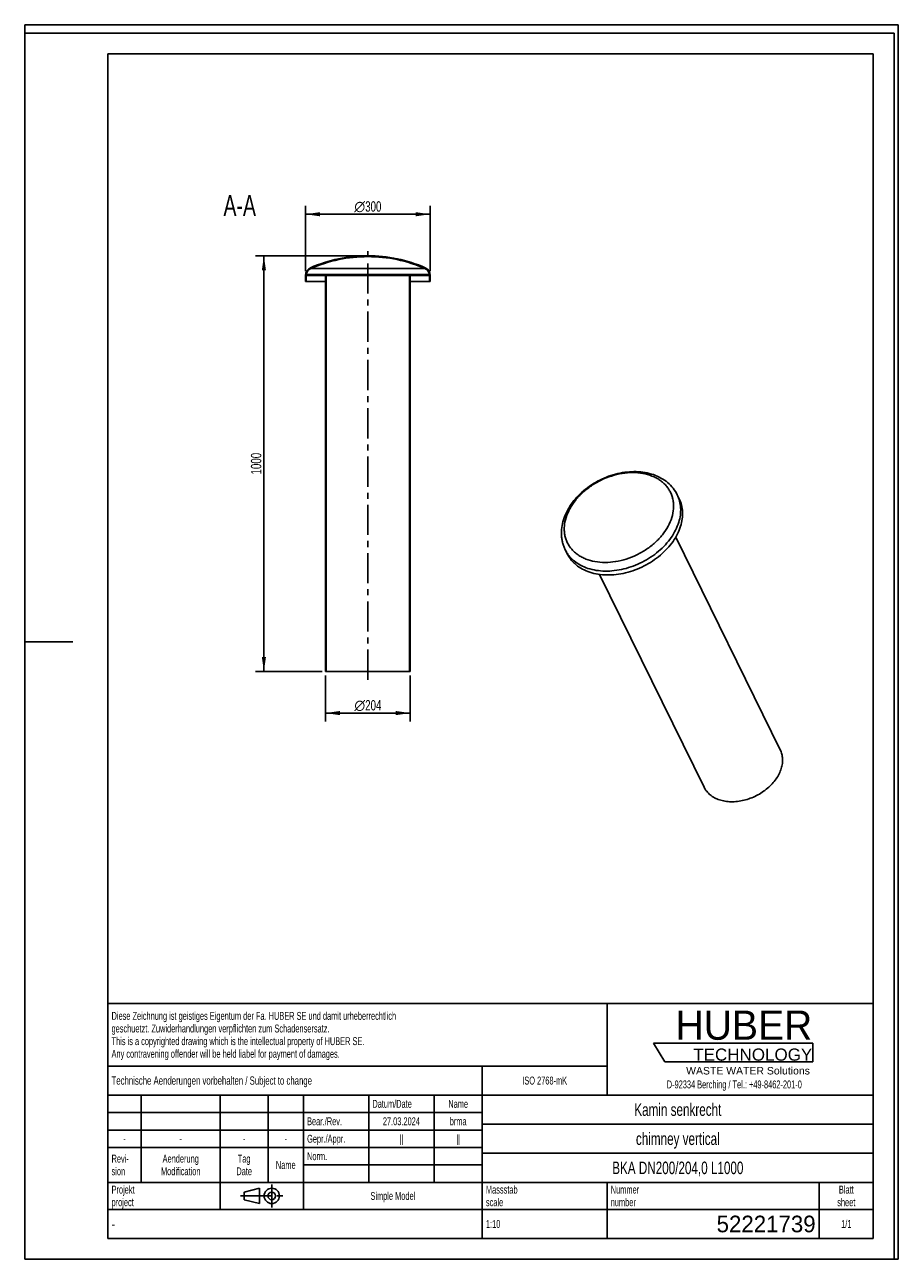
# Model space of a CAD drawing. Header units: millimetres. Extents: x 0 to 2100, y 0 to 2970.
import ezdxf

# ---------------------------------------------------------------- set-up
doc = ezdxf.new("R2010")
doc.units = ezdxf.units.MM
doc.header["$LTSCALE"] = 193.6
doc.linetypes.add('CENTER', pattern=[0.6, 0.375, -0.075, 0.075, -0.075])
doc.layers.get('0').update_dxf_attribs({"linetype": 'CONTINUOUS'})
for name, color, linetype in [('050_DIMENSIONING', 7, 'CONTINUOUS'), ('_2D-BEM', 7, 'CONTINUOUS'), ('_ACHSEN', 7, 'CONTINUOUS'), ('_ZEICHNUNGSELEM', 7, 'CONTINUOUS'), ('HUBER_Logo_BL1', 7, 'CONTINUOUS')]:
    doc.layers.add(name, color=color, linetype=linetype)
doc.styles.get("Standard").update_dxf_attribs({"font": 'txt', "width": 0.7})
doc.styles.add('TEXTSTYLE_2', font='txt')
doc.styles.add('TEXTSTYLE_3', font='arial.ttf')
doc.styles.add('TEXTSTYLE_4', font='gdt')
doc.styles.add('TEXTSTYLE_5', font='txt', dxfattribs={"width": 0.8})
doc.styles.add('TEXTSTYLE_6', font='txt')
doc.dimstyles.new('DIMSTYLE_1', dxfattribs={"dimtxt": 25, "dimasz": 35, "dimexe": 2, "dimexo": 1, "dimtad": 1, "dimdec": 1, "dimtxsty": 'Standard', "dimblk": '_FILLED', "dimblk1": '_FILLED', "dimblk2": '_FILLED', "dimcen": 0.09, "dimazin": 2, "dimtp": 0.5, "dimtm": 0.5, "dimtfac": 1, "dimtdec": 1, "dimtofl": 0, "dimtmove": 0, "dimatfit": 3, "dimldrblk": '_FILLED', "dimfxl": 1, "dimtolj": 1, "dimarcsym": 0})
doc.dimstyles.new('DIMSTYLE_2', dxfattribs={"dimtxt": 25, "dimasz": 35, "dimexe": 2, "dimexo": 1, "dimtad": 1, "dimdec": 1, "dimtxsty": 'Standard', "dimblk": '_FILLED', "dimblk1": '_FILLED', "dimblk2": '_FILLED', "dimcen": 0.09, "dimazin": 2, "dimtp": 0.8, "dimtm": 0.8, "dimtfac": 1, "dimtdec": 1, "dimtofl": 0, "dimtmove": 0, "dimatfit": 3, "dimldrblk": '_FILLED', "dimfxl": 1, "dimtolj": 1, "dimarcsym": 0})
doc.dimstyles.new('DIMSTYLE_3', dxfattribs={"dimtxt": 25, "dimasz": 35, "dimexe": 2, "dimexo": 1, "dimtad": 1, "dimtxsty": 'Standard', "dimblk": '_FILLED', "dimblk1": '_FILLED', "dimblk2": '_FILLED', "dimcen": 0.09, "dimazin": 2, "dimtp": 0.5, "dimtm": 0.5, "dimtfac": 1, "dimtofl": 0, "dimtmove": 0, "dimatfit": 3, "dimldrblk": '_FILLED', "dimfxl": 1, "dimtolj": 1, "dimarcsym": 0})

# ---------------------------------------------------------------- blocks, each defined once
blk = doc.blocks.new('HUBER_LOGO_BL1', base_point=(1705.7963033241, 504.7738192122))
at = {"layer": 'HUBER_Logo_BL1', "color": 5, "linetype": 'Continuous'}
for p, q in [((1894.2335243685, 520.2529398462), (1511.7335243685, 520.2529398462)), ((1511.7335243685, 520.2529398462), (1538.7335243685, 475.2529398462)), ((1894.2335243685, 520.2529398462), (1894.2335243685, 475.2529398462)), ((1538.7335243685, 475.2529398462), (1894.2335243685, 475.2529398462))]:
    blk.add_line(p, q, dxfattribs=at)
at = {"layer": 'HUBER_Logo_BL1', "color": 2, "linetype": 'Continuous', "attachment_point": 3, "line_spacing_factor": 0.78}
for s, insert, char_height, width, style in [('HUBER\\P\\fArial;\\H29.25;TECHNOLOGY ', (1893.1521279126, 598.3416252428), 70.2, 387.671641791, 'TEXTSTYLE_2'), ('WASTE WATER Solutions', (1887.5787188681, 462.6449483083), 18, 297.0334572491, 'TEXTSTYLE_3')]:
    blk.add_mtext(s, dxfattribs=dict(at, insert=insert, char_height=char_height, width=width, style=style))
at = {"layer": 'HUBER_Logo_BL1', "color": 2, "linetype": 'Continuous', "insert": (1705.7963033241, 430.2060131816), "char_height": 19, "width": 810.8928571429, "attachment_point": 2, "line_spacing_factor": 0.96}
blk.add_mtext('D-92334 Berching / Tel.: +49-8462-201-0', dxfattribs=at)
blk = doc.blocks.new('_FILLED')
at = {"color": 0, "linetype": 'ByBlock'}
blk.add_solid([(0, 0), (-1, 0.1428571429), (-1, -0.1428571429)], dxfattribs=at)
blk = doc.blocks.new('*D1')
at = {"layer": '_2D-BEM', "color": 2, "linetype": 'Continuous', "transparency": 16777216}
for p, q in [((722.9896313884, 1404.022690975), (722.9896313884, 1294.022690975)), ((926.9896313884, 1404.022690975), (926.9896313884, 1294.022690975)), ((722.9896313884, 1314.022690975), (824.9896313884, 1314.022690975)), ((926.9896313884, 1314.022690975), (824.9896313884, 1314.022690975))]:
    blk.add_line(p, q, dxfattribs=at)
at = {"layer": '_2D-BEM', "color": 2, "linetype": 'Continuous', "transparency": 16777216, "xscale": 35, "yscale": 35, "zscale": 35, "rotation": 180}
blk.add_blockref('_FILLED', (722.9896313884, 1314.022690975), dxfattribs=at)
at = {"layer": '_2D-BEM', "color": 2, "linetype": 'Continuous', "transparency": 16777216, "xscale": 35, "yscale": 35, "zscale": 35}
blk.add_blockref('_FILLED', (926.9896313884, 1314.022690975), dxfattribs=at)
at = {"layer": '_2D-BEM', "color": 2, "linetype": 'Continuous', "transparency": 16777216, "insert": (824.9896313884, 1345.272690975), "char_height": 25, "width": 138.3928571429, "attachment_point": 2, "line_spacing_factor": 0.9, "style": 'TEXTSTYLE_4'}
blk.add_mtext('{\\fgdt;n}\\ftxt;{\\W0.7;204}', dxfattribs=at)
blk = doc.blocks.new('*D2')
at = {"layer": '_2D-BEM', "color": 2, "linetype": 'Continuous', "transparency": 16777216}
for p, q in [((814.9896313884, 2414.022690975), (554.9896313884, 2414.022690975)), ((574.9896313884, 2414.022690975), (574.9896313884, 1914.022690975)), ((574.9896313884, 1414.022690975), (574.9896313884, 1914.022690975)), ((714.9896313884, 1414.022690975), (554.9896313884, 1414.022690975))]:
    blk.add_line(p, q, dxfattribs=at)
at = {"layer": '_2D-BEM', "color": 2, "linetype": 'Continuous', "transparency": 16777216, "xscale": 35, "yscale": 35, "zscale": 35}
for p, rotation in [((574.9896313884, 2414.022690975), 90), ((574.9896313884, 1414.022690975), 270)]:
    blk.add_blockref('_FILLED', p, dxfattribs=dict(at, rotation=rotation))
at = {"layer": '_2D-BEM', "color": 2, "linetype": 'Continuous', "transparency": 16777216, "insert": (543.7396313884, 1914.022690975), "char_height": 25, "width": 109.8214285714, "attachment_point": 2, "rotation": 90, "line_spacing_factor": 0.9}
blk.add_mtext('1000', dxfattribs=at)
blk = doc.blocks.new('*D3')
at = {"layer": '050_DIMENSIONING', "color": 2, "linetype": 'Continuous', "transparency": 16777216}
for p, q in [((674.9896313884, 2377.022690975), (674.9896313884, 2534.022690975)), ((974.9896313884, 2377.022690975), (974.9896313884, 2534.022690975)), ((674.9896313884, 2514.022690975), (824.9896313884, 2514.022690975)), ((974.9896313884, 2514.022690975), (824.9896313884, 2514.022690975))]:
    blk.add_line(p, q, dxfattribs=at)
at = {"layer": '050_DIMENSIONING', "color": 2, "linetype": 'Continuous', "transparency": 16777216, "xscale": 35, "yscale": 35, "zscale": 35, "rotation": 180}
blk.add_blockref('_FILLED', (674.9896313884, 2514.022690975), dxfattribs=at)
at = {"layer": '050_DIMENSIONING', "color": 2, "linetype": 'Continuous', "transparency": 16777216, "xscale": 35, "yscale": 35, "zscale": 35}
blk.add_blockref('_FILLED', (974.9896313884, 2514.022690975), dxfattribs=at)
at = {"layer": '050_DIMENSIONING', "color": 2, "linetype": 'Continuous', "transparency": 16777216, "insert": (824.9896313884, 2545.272690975), "char_height": 25, "width": 135.7142857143, "attachment_point": 2, "line_spacing_factor": 0.9, "style": 'TEXTSTYLE_4'}
blk.add_mtext('{\\fgdt;n}\\ftxt;{\\W0.7;300}', dxfattribs=at)
blk = doc.blocks.new('PROJEKTIONSMETHODE_1_BL2', base_point=(570, 152.5))
at = {"color": 2, "linetype": 'CENTER'}
for p, q in [((593.8333333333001, 180), (593.8333333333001, 125)), ((518.6666666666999, 152.5), (621.3333333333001, 152.5))]:
    blk.add_line(p, q, dxfattribs=at)
at = {"color": 2, "linetype": 'Continuous'}
for p, q in [((527.8333333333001, 161.6666666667), (564.5, 170.8333333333)), ((527.8333333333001, 143.3333333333), (527.8333333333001, 161.6666666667)), ((564.5, 134.1666666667), (564.5, 170.8333333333)), ((527.8333333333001, 143.3333333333), (564.5, 134.1666666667))]:
    blk.add_line(p, q, dxfattribs=at)
for radius in [18.3333333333, 9.1666666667]:
    blk.add_circle((593.8333333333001, 152.5), radius, dxfattribs=at)
blk = doc.blocks.new('*T7')
at = {"color": 3, "linetype": 'Continuous'}
for p, q in [((0, 0), (1840, 0)), ((0, 0), (0, -565)), ((1200, 0), (1200, -220)), ((1840, 0), (1840, -565)), ((0, -150), (1200, -150)), ((900, -150), (900, -565)), ((0, -220), (1840, -220)), ((80, -220), (80, -430)), ((270, -220), (270, -495)), ((385, -220), (385, -430)), ((470, -220), (470, -495)), ((627, -220), (627, -430)), ((784, -220), (784, -430)), ((0, -262), (900, -262)), ((900, -290), (1840, -290)), ((0, -304), (900, -304)), ((0, -346), (900, -346)), ((900, -360), (1840, -360)), ((470, -388), (900, -388)), ((0, -430), (1840, -430)), ((1200, -430), (1200, -565)), ((1710, -430), (1710, -565)), ((0, -495), (1840, -495)), ((0, -565), (1840, -565))]:
    blk.add_line(p, q, dxfattribs=at)
at = {"layer": '_ZEICHNUNGSELEM', "color": 2, "linetype": 'Continuous', "line_spacing_factor": 0.96}
for s, insert, char_height, width, attachment_point in [('Diese Zeichnung ist geistiges Eigentum der Fa. HUBER SE und damit urheberrechtlich \\Pgeschuetzt. Zuwiderhandlungen verpflichten zum Schadensersatz.\\PThis is a copyrighted drawing which is the intellectual property of HUBER SE.\\PAny contravening offender will be held liabel for payment of damages.', (8.75, -19.9), 19, 2214.8571428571, 1), ('Technische Aenderungen vorbehalten / Subject to change', (8.75, -175), 20, 1524.7619047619, 1), ('ISO 2768-mK', (1050, -175.5), 19, 332.9523809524, 2), ('Datum/Date', (635.75, -231.5), 19, 292.2380952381, 1), ('Name', (842, -231.5), 19, 126.6666666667, 2), ('Kamin senkrecht', (1370, -240), 30, 647.1428571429, 2), ('Bear./Rev.', (478.75, -273.5), 19, 272.3333333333, 1), ('27.03.2024', (705.5, -273.5), 19, 286.8095238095, 2), ('brma', (842, -273.5), 19, 121.2380952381, 2), ('-', (40, -315.5), 19, 34.380952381, 2), ('-', (175, -315.5), 19, 34.380952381, 2), ('-', (327.5, -315.5), 19, 34.380952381, 2), ('-', (427.5, -315.5), 19, 34.380952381, 2), ('Gepr./Appr.', (478.75, -315.5), 19, 299.4761904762, 1), ('||', (705.5, -315.5), 19, 50.6666666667, 2), ('||', (842, -315.5), 19, 50.6666666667, 2), ('chimney vertical', (1370, -310), 30, 651.4285714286, 2), ('Revi-\\Psion', (8.75, -363.3), 19, 138.4285714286, 1), ('Aenderung\\PModification', (175, -363.3), 19, 303.0952380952, 2), ('Tag\\PDate', (327.5, -363.3), 19, 117.619047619, 2), ('Name', (427.5, -378.5), 19, 126.6666666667, 2), ('Norm. ', (478.75, -357.5), 19, 175.5238095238, 1), ('BKA DN200/204,0 L1000', (1370, -380), 30, 977.1428571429, 2), ('Projekt\\Pproject', (8.75, -437.8), 19, 183.6666666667, 1), ('Massstab\\Pscale', (908.75, -437.8), 19, 224.380952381, 1), ('Nummer\\Pnumber', (1208.75, -437.8), 19, 186.380952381, 1), ('Blatt\\Psheet', (1775, -437.8), 19, 137.5238095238, 2), ('Simple Model', (685, -453), 19, 328.4285714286, 2), ('1:10', (908.75, -520.5), 19, 94.0952380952, 1), ('1/1', (1775, -520.5), 19, 79.619047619, 2)]:
    blk.add_mtext(s, dxfattribs=dict(at, insert=insert, char_height=char_height, width=width, attachment_point=attachment_point))
for s, insert, char_height, width, attachment_point, style in [('-', (8.75, -517.5), 25, 18.3333333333, 1, 'TEXTSTYLE_5'), ('52221739', (1701.25, -510), 40, 546.6666666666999, 3, 'TEXTSTYLE_6')]:
    blk.add_mtext(s, dxfattribs=dict(at, insert=insert, char_height=char_height, width=width, attachment_point=attachment_point, style=style))

msp = doc.modelspace()

# ---------------------------------------------------------------- hatches: boundary and pattern name
at = {"linetype": 'Continuous'}
h = msp.add_hatch(dxfattribs=at)
h.set_pattern_fill('A', color=2, scale=41.000459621, angle=45, style=0, pattern_type=0)
h.set_pattern_definition([(45, (0, 0), (-28.9917030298, 28.9917030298), [])])
edge = h.paths.add_edge_path()
edge.add_arc((824.9896313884, 2067.559728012), 346.4629629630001, 90, 113.4661683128)
edge.add_arc((824.9896313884, 2067.559728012), 346.4629629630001, 426.5338316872, 450, ccw=False)
edge.add_arc((954.9896313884, 2367.022690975), 20, 360, 426.5338316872, ccw=False)
edge.add_line((974.9896313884, 2367.022690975), (974.9896313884, 2352.022690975))
edge.add_line((974.9896313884, 2352.022690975), (972.9896313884, 2352.022690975))
edge.add_line((972.9896313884, 2367.022690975), (972.9896313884, 2352.022690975))
edge.add_line((972.9896313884, 2367.022690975), (926.9896313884, 2367.022690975))
edge.add_line((926.9896313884, 2367.022690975), (926.9896313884, 1414.022690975))
edge.add_line((926.9896313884, 1414.022690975), (924.9896313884, 1414.022690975))
edge.add_line((924.9896313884, 2367.022690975), (924.9896313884, 1414.022690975))
edge.add_line((924.9896313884, 2367.022690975), (724.9896313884, 2367.022690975))
edge.add_line((724.9896313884, 2367.022690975), (724.9896313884, 1414.022690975))
edge.add_line((724.9896313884, 1414.022690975), (722.9896313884, 1414.022690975))
edge.add_line((722.9896313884, 2367.022690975), (722.9896313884, 1414.022690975))
edge.add_line((722.9896313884, 2367.022690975), (676.9896313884, 2367.022690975))
edge.add_line((676.9896313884, 2367.022690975), (676.9896313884, 2352.022690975))
edge.add_line((676.9896313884, 2352.022690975), (674.9896313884, 2352.022690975))
edge.add_line((674.9896313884, 2367.022690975), (674.9896313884, 2352.022690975))
edge.add_arc((694.9896313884, 2367.022690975), 20, 113.4661683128, 180)
edge.add_line((972.8781752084, 2369.022690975), (677.1010875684, 2369.022690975))
edge.add_arc((954.9896313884, 2367.022690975), 18, 366.3793702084, 426.5338316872, ccw=False)
edge.add_arc((824.9896313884, 2067.559728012), 344.4629629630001, 426.5338316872, 450, ccw=False)
edge.add_arc((824.9896313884, 2067.559728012), 344.4629629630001, 90, 113.4661683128)
edge.add_arc((694.9896313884, 2367.022690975), 18, 113.4661683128, 173.6206297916)

# ---------------------------------------------------------------- linework, layer by layer
at = {"color": 7, "linetype": 'Continuous'}
for p, q in [((0, 2970), (2100, 2970)), ((0, 0), (0, 2970)), ((0, 2970), (2100, 2970)), ((0, 0), (0, 2970)), ((2100, 0), (2100, 2970)), ((2100, 0), (2100, 2970)), ((674.9896313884, 2367.022690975), (674.9896313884, 2352.022690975)), ((676.9896313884, 2352.022690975), (674.9896313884, 2352.022690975)), ((676.9896313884, 2367.022690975), (676.9896313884, 2352.022690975)), ((722.9896313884, 2367.022690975), (676.9896313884, 2367.022690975)), ((676.9896313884, 2352.022690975), (722.9896313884, 2352.022690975)), ((972.8781752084, 2369.022690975), (677.1010875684, 2369.022690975)), ((722.9896313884, 2367.022690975), (722.9896313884, 1414.022690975)), ((724.9896313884, 2367.022690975), (724.9896313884, 1414.022690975)), ((924.9896313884, 2367.022690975), (724.9896313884, 2367.022690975)), ((924.9896313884, 2367.022690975), (924.9896313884, 1414.022690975)), ((972.9896313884, 2367.022690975), (926.9896313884, 2367.022690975)), ((926.9896313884, 2367.022690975), (926.9896313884, 1414.022690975)), ((926.9896313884, 2352.022690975), (972.9896313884, 2352.022690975)), ((972.9896313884, 2367.022690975), (972.9896313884, 2352.022690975)), ((974.9896313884, 2352.022690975), (972.9896313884, 2352.022690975)), ((974.9896313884, 2367.022690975), (974.9896313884, 2352.022690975)), ((724.9896313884, 1414.022690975), (722.9896313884, 1414.022690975)), ((724.9896313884, 1414.022690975), (924.9896313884, 1414.022690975)), ((926.9896313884, 1414.022690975), (924.9896313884, 1414.022690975)), ((0, 0), (2100, 0)), ((0, 0), (2100, 0))]:
    msp.add_line(p, q, dxfattribs=at)
at = {"color": 3, "linetype": 'Continuous'}
for p, q in [((0, 2950), (0, 1485)), ((2090, 2950), (0, 2950)), ((2090, 2950), (2090, 0)), ((0, 1485), (0, 0)), ((0, 1485), (116, 1485)), ((2090, 0), (0, 0))]:
    msp.add_line(p, q, dxfattribs=at)
at = {"color": 5, "linetype": 'Continuous'}
for p, q in [((200, 2900), (2040, 2900)), ((200, 2900), (200, 50)), ((2040, 2900), (2040, 50)), ((200, 50), (2040, 50))]:
    msp.add_line(p, q, dxfattribs=at)
at = {"color": 9, "linetype": 'Continuous'}
msp.add_line((687.8218964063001, 2383.5340075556), (962.1573663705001, 2383.5340075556), dxfattribs=at)
at = {"color": 7, "linetype": 'Continuous'}
for centre, radius, start, end in [((824.9896313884, 2067.559728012), 346.4629629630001, 90, 113.4661683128), ((824.9896313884, 2067.559728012), 344.4629629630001, 90, 113.4661683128), ((824.9896313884, 2067.559728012), 346.4629629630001, 66.5338316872, 90), ((824.9896313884, 2067.559728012), 344.4629629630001, 66.5338316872, 90), ((694.9896313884, 2367.022690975), 20, 113.4661683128, 180), ((694.9896313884, 2367.022690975), 18, 113.4661683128, 173.6206297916), ((954.9896313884, 2367.022690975), 18, 6.379370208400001, 66.5338316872), ((954.9896313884, 2367.022690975), 20, 0, 66.5338316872)]:
    msp.add_arc(centre, radius, start, end, dxfattribs=at)
at = {"layer": '_ACHSEN', "color": 7, "linetype": 'CENTER'}
msp.add_line((824.9896313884, 1394.022690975), (824.9896313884, 2434.022690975), dxfattribs=at)
at = {"layer": '_ACHSEN', "color": 7, "linetype": 'Continuous'}
for p, q in [((1568.6938928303, 1839.1081380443), (1573.2695208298, 1829.7839885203)), ((1565.1343430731, 1737.405218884), (1816.3076723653, 1225.5677882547)), ((1299.3743967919, 1706.9453253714), (1303.9500247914, 1697.6211758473)), ((1381.9975821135, 1647.5334948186), (1633.1704150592, 1135.6970756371))]:
    msp.add_line(p, q, dxfattribs=at)
for points, knots in [([(1295.1877987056, 1778.9316791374), (1297.2049781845, 1785.4592743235), (1302.462502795, 1798.4142233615), (1313.3877562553, 1816.6911777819), (1327.1828716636, 1833.8047448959), (1349.0791004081, 1854.7429695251), (1375.0330213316, 1871.739878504), (1403.4029233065, 1883.9810558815), (1425.4946405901, 1890.5800232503), (1447.815961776, 1894.3911082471), (1469.8753852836, 1895.2993716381), (1491.1846635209, 1893.2316971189), (1511.2657412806, 1888.1569061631), (1529.6336187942, 1880.0897303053), (1545.7807646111, 1869.1108034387), (1559.1694448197, 1855.4320359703), (1565.9416750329, 1844.7165682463), (1568.6938928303, 1839.1081380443)], [0, 0, 0, 0, 0.0598633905, 0.1218708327, 0.1859610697, 0.2518499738, 0.3867757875, 0.4547744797, 0.5221498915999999, 0.5882845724, 0.6526838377, 0.7150311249, 0.7752284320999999, 0.8334105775, 0.8899226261, 0.9452609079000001, 1, 1, 1, 1]), ([(1573.2695208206, 1829.7839885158), (1575.6464556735, 1824.9403025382), (1579.4350640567, 1814.6240937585), (1581.8876203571, 1798.0998513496), (1581.1114640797, 1780.8498121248), (1578.5307638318, 1769.4039047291), (1576.768921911, 1763.7025821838)], [0, 0, 0, 0, 0.2390843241, 0.482916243, 0.73557495, 1, 1, 1, 1]), ([(1299.3743967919, 1706.9453253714), (1298.0526900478, 1709.6386805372), (1295.681575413, 1715.1724931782), (1292.9872405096, 1723.8072934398), (1291.1677092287, 1732.7148243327), (1289.9087227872, 1744.9147059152), (1290.5635222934, 1760.5708783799), (1293.313015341, 1772.8648779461), (1295.1877987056, 1778.9316791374)], [0, 0, 0, 0, 0.1219319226, 0.2441703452, 0.3670205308, 0.4907835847, 0.7419312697, 1, 1, 1, 1]), ([(1303.9500248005, 1697.6211758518), (1305.2142087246, 1695.0450387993), (1308.0379388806, 1690.0136892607), (1313.0964129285, 1682.9470364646), (1318.9514161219, 1676.394213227), (1327.8515384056, 1668.3212693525), (1340.8829408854, 1659.7243497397), (1358.7696656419, 1652.1990485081), (1378.6188936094, 1647.50005506), (1399.932375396, 1645.7253193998), (1422.1872264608, 1646.9028862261), (1444.8346353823, 1650.9950812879), (1467.3226561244, 1657.8992332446), (1496.2201965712, 1670.563560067), (1522.6231494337, 1687.9556671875), (1544.8409056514, 1709.2252593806), (1558.7121814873, 1726.4090777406), (1569.589086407, 1744.5424286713), (1574.7948961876, 1757.3146326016), (1576.768921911, 1763.7025821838)], [0, 0, 0, 0, 0.0253105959, 0.05076715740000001, 0.0765095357, 0.1026659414, 0.1565866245, 0.2132559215, 0.2729846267, 0.3357544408, 0.4012650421, 0.4689926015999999, 0.5382498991, 0.6082447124, 0.7468544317, 0.8140992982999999, 0.8789820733, 0.9410278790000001, 1, 1, 1, 1]), ([(1816.307671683, 1225.5677879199), (1817.9239885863, 1222.2740820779), (1820.5002412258, 1215.2590595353), (1822.167979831, 1204.0225751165), (1821.6401929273, 1192.2925485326), (1819.8853176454, 1184.5093314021), (1818.6872651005, 1180.6324319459)], [0, 0, 0, 0, 0.2390843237, 0.4829162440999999, 0.7355749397, 1, 1, 1, 1]), ([(1633.1704157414, 1135.6970759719), (1634.8920804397, 1132.1886940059), (1639.1801443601, 1125.4594674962), (1647.7639243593, 1116.8661971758), (1658.2836460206, 1109.928493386), (1670.4481044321, 1104.8096646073), (1683.9451496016, 1101.6148191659), (1698.4384411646, 1100.4078632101), (1713.571704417, 1101.2086475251), (1728.9719523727, 1103.9913293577), (1744.2638038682, 1108.686155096), (1763.9141324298, 1117.2978960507), (1781.8681392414, 1129.1245303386), (1796.9762137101, 1143.5878526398), (1806.4086815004, 1155.2728488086), (1813.8049771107, 1167.6035273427), (1817.3449275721, 1176.2886261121), (1818.6872651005, 1180.6324319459)], [0, 0, 0, 0, 0.0506985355, 0.1025337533, 0.1564623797, 0.2131400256, 0.2728775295, 0.3356565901, 0.4011768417, 0.4689143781, 0.5381818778, 0.6081870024, 0.7468171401, 0.8140719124, 0.8789642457, 0.9410191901, 1, 1, 1, 1])]:
    msp.add_open_spline(points, degree=3, knots=knots, dxfattribs=at)
at = {"layer": '_ACHSEN', "color": 9, "linetype": 'Continuous'}
for points, knots in [([(1301.3644778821, 1784.4307305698), (1303.6189229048, 1791.726117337), (1309.918009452, 1806.2998260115), (1323.5449215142, 1826.544948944), (1341.1189019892, 1845.1644745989), (1361.9724251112, 1861.4668255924), (1385.3256628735, 1874.85612795), (1410.3060757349, 1884.8334335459), (1435.9821034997, 1891.0247782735), (1461.403279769, 1893.190029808), (1485.6221505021, 1891.2342789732), (1504.3719253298, 1886.106913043), (1517.7891054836, 1879.9721491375), (1526.8433136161, 1874.5156057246), (1534.9531566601, 1868.1827330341), (1542.0378840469, 1861.0326478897), (1548.0247733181, 1853.1342423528), (1552.8520940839, 1844.5655946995), (1556.470410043, 1835.4128474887), (1558.8442084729, 1825.7694067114), (1559.9512315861, 1815.7302111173), (1559.7282215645, 1801.7678410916), (1557.6246084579, 1791.2694894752), (1555.5112721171, 1784.4307305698)], [0, 0, 0, 0, 0.0610671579, 0.1259929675, 0.1942677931, 0.2649753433, 0.3369350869, 0.4088391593, 0.4793852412, 0.5474096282, 0.6120246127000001, 0.6727612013, 0.7017213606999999, 0.7297990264, 0.7571080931, 0.7838029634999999, 0.8100731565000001, 0.8361340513, 0.8622142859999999, 0.8885412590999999, 0.9153268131, 0.9427551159, 1, 1, 1, 1]), ([(1568.6938928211, 1839.1081380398), (1571.070827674, 1834.2644520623), (1574.8594360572, 1823.9482432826), (1577.3119923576, 1807.4240008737), (1576.5358360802, 1790.1739616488), (1573.9551358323, 1778.7280542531), (1572.1932939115, 1773.0267317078)], [0, 0, 0, 0, 0.2390843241, 0.482916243, 0.73557495, 1, 1, 1, 1]), ([(1301.3644778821, 1784.4307305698), (1299.2511415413, 1777.5919716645), (1297.1475284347, 1767.0936200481), (1296.9245184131, 1753.1312500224), (1298.0315415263, 1743.0920544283), (1300.4053399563, 1733.448613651), (1304.0236559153, 1724.2958664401), (1308.8509766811, 1715.7272187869), (1314.8378659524, 1707.82881325), (1321.9225933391, 1700.6787281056), (1330.0324363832, 1694.3458554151), (1339.0866445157, 1688.8893120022), (1352.5038246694, 1682.7545480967), (1371.2535994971, 1677.6271821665), (1395.4724702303, 1675.6714313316), (1420.8936464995, 1677.8366828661), (1446.5696742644, 1684.0280275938), (1471.5500871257, 1694.0053331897), (1494.9033248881, 1707.3946355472), (1515.7568480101, 1723.6969865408), (1533.3308284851, 1742.3165121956), (1546.9577405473, 1762.5616351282), (1553.2568270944, 1777.1353438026), (1555.5112721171, 1784.4307305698)], [0, 0, 0, 0, 0.0572448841, 0.08467318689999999, 0.1114587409, 0.137785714, 0.1638659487, 0.1899268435, 0.2161970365, 0.2428919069, 0.2702009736, 0.2982786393, 0.3272387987, 0.3879753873, 0.4525903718, 0.5206147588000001, 0.5911608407, 0.6630649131, 0.7350246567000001, 0.8057322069, 0.8740070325, 0.9389328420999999, 1, 1, 1, 1]), ([(1299.374396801, 1706.9453253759), (1300.6385807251, 1704.3691883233), (1303.4623108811, 1699.3378387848), (1308.5207849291, 1692.2711859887), (1314.3757881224, 1685.718362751), (1323.2759104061, 1677.6454188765), (1336.307312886, 1669.0484992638), (1354.1940376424, 1661.5231980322), (1374.0432656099, 1656.8242045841), (1395.3567473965, 1655.0494689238), (1417.6115984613, 1656.2270357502), (1440.2590073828, 1660.319230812), (1462.747028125, 1667.2233827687), (1491.6445685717, 1679.8877095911), (1518.0475214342, 1697.2798167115), (1540.2652776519, 1718.5494089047), (1554.1365534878, 1735.7332272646), (1565.0134584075, 1753.8665781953), (1570.2192681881, 1766.6387821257), (1572.1932939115, 1773.0267317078)], [0, 0, 0, 0, 0.0253105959, 0.05076715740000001, 0.0765095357, 0.1026659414, 0.1565866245, 0.2132559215, 0.2729846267, 0.3357544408, 0.4012650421, 0.4689926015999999, 0.5382498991, 0.6082447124, 0.7468544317, 0.8140992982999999, 0.8789820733, 0.9410278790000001, 1, 1, 1, 1])]:
    msp.add_open_spline(points, degree=3, knots=knots, dxfattribs=at)

# ---------------------------------------------------------------- block references
msp.add_blockref('*T7', (200, 615))
at = {"color": 2, "linetype": 'Continuous'}
msp.add_blockref('PROJEKTIONSMETHODE_1_BL2', (570, 152.5), dxfattribs=at)
at = {"layer": 'HUBER_Logo_BL1'}
msp.add_blockref('HUBER_LOGO_BL1', (1705.7963033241, 504.7738192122), dxfattribs=at)

# ---------------------------------------------------------------- texts
at = {"layer": '_ZEICHNUNGSELEM', "color": 2, "linetype": 'Continuous', "insert": (555.8800484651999, 2560.0912872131), "char_height": 50, "width": 182.1428571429, "attachment_point": 3, "line_spacing_factor": 0.9}
msp.add_mtext('A-A', dxfattribs=at)

# ---------------------------------------------------------------- dimensions: what is measured, and where the dimension line sits
at = {"layer": '050_DIMENSIONING', "color": 2, "linetype": 'Continuous'}
dim = msp.add_linear_dim(base=(674.9896313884, 2514.022690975), p1=(974.9896313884, 2376.022690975), p2=(674.9896313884, 2376.022690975), angle=180, text='%%c<>', dimstyle='DIMSTYLE_3', dxfattribs=at)
dim.commit()
dim.dimension.update_dxf_attribs({"geometry": '*D3', "text_midpoint": (824.9896313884, 2514.022690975), "dimtype": 160})
at = {"layer": '_2D-BEM', "color": 2, "linetype": 'Continuous'}
dim = msp.add_linear_dim(base=(574.9896313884, 2414.022690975), p1=(715.9896313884, 1414.022690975), p2=(815.9896313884, 2414.022690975), angle=90, dimstyle='DIMSTYLE_2', dxfattribs=at)
dim.commit()
dim.dimension.update_dxf_attribs({"geometry": '*D2', "text_midpoint": (574.9896313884, 1910.451214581), "dimtype": 160})
dim = msp.add_linear_dim(base=(926.9896313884, 1314.022690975), p1=(722.9896313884, 1405.022690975), p2=(926.9896313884, 1405.022690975), text='%%c<>', dimstyle='DIMSTYLE_1', dxfattribs=at)
dim.commit()
dim.dimension.update_dxf_attribs({"geometry": '*D1', "text_midpoint": (824.9896313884, 1314.022690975), "dimtype": 160})

doc.saveas('drawing.dxf')
